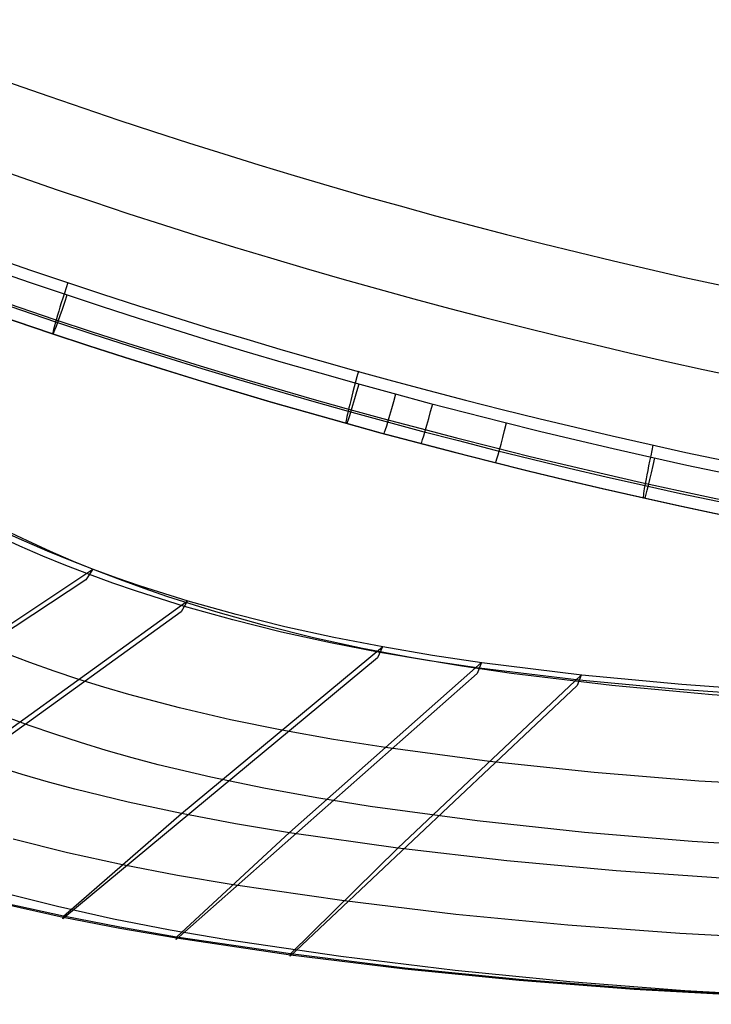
# Model space of a CAD drawing. Header units: millimetres. Extents: x -18.4 to 33.4, y -22 to 35.4.
# Tile 7 of 24: x -3.4 to 6.1, y -21.7 to -8.2. Entities that reach past the tile are written whole.
import ezdxf

# ---------------------------------------------------------------- set-up
doc = ezdxf.new("R2010")
doc.units = ezdxf.units.MM
doc.header["$MEASUREMENT"] = 0
doc.layers.add('Predefinito', color=18, linetype='Continuous', true_color=0x000000)

msp = doc.modelspace()

# ---------------------------------------------------------------- linework, layer by layer
at = {"layer": 'Predefinito'}
for p, q in [((-5.459, -17.728, 24.613), (-2.392, -15.702, 24.885)), ((-2.392, -15.702, 24.885), (-2.491, -15.845, 27.077)), ((-2.491, -15.845, 27.077), (-7.293, -19.018, 26.651)), ((-4.073, -18.284, 24.645), (-1.094, -16.136, 24.907)), ((-1.094, -16.136, 24.907), (-1.181, -16.284, 27.1)), ((-1.181, -16.284, 27.1), (-5.844, -19.646, 26.689)), ((-1.177, -19.048, 24.712), (1.577, -16.764, 24.954)), ((1.577, -16.764, 24.954), (1.509, -16.915, 27.147)), ((1.509, -16.915, 27.147), (-2.803, -20.49, 26.769)), ((0.302, -19.309, 24.747), (2.935, -16.981, 24.977)), ((2.935, -16.981, 24.977), (2.875, -17.13, 27.171)), ((2.875, -17.13, 27.171), (-1.249, -20.774, 26.81)), ((1.791, -19.521, 24.781), (4.303, -17.151, 25.001)), ((4.303, -17.151, 25.001), (4.247, -17.295, 27.195)), ((4.247, -17.295, 27.195), (0.314, -21.005, 26.851)), ((-2.797, -20.455, 26.37), (-1.177, -19.048, 24.712)), ((-1.244, -20.74, 26.411), (0.302, -19.309, 24.747)), ((0.317, -20.972, 26.452), (1.791, -19.521, 24.781)), ((-2.803, -20.49, 26.769), (-2.797, -20.455, 26.37)), ((-1.249, -20.774, 26.81), (-1.244, -20.74, 26.411)), ((0.314, -21.005, 26.851), (0.317, -20.972, 26.452))]:
    msp.add_line(p, q, dxfattribs=at)
at = {"layer": 'Predefinito', "extrusion": (-0.02615, -6.70595e-06, 0.999658)}
msp.add_lwpolyline([(21.652, 31.205), (21.651, 29.426), (21.666, 16.781), (21.665, 10.459), (21.568, 7.299), (21.479, 5.721), (21.358, 4.145), (21.202, 2.572), (21.01, 1.003), (20.779, -0.56), (20.645, -1.339), (20.494, -2.115), (20.323, -2.886), (20.129, -3.652), (20.021, -4.032), (19.906, -4.41), (19.782, -4.786), (19.65, -5.158), (19.509, -5.527), (19.357, -5.892), (19.195, -6.252), (19.022, -6.607), (18.931, -6.783), (18.836, -6.956), (18.739, -7.128), (18.639, -7.298), (18.535, -7.466), (18.428, -7.632), (18.317, -7.796), (18.204, -7.958), (18.086, -8.117), (17.965, -8.273), (17.841, -8.426), (17.713, -8.577), (17.582, -8.724), (17.447, -8.869), (17.309, -9.01), (17.167, -9.148), (17.023, -9.282), (16.875, -9.413), (16.724, -9.541), (16.57, -9.664), (16.413, -9.784), (16.253, -9.901), (16.091, -10.013), (15.925, -10.121), (15.758, -10.225), (15.587, -10.325), (15.414, -10.42), (15.239, -10.511), (15.061, -10.597), (14.881, -10.678), (14.699, -10.755), (14.514, -10.826), (14.328, -10.892), (14.14, -10.952), (13.95, -11.006), (13.759, -11.055), (13.566, -11.098), (13.372, -11.134), (13.177, -11.165), (12.981, -11.188), (12.882, -11.197), (12.784, -11.205), (12.685, -11.211), (12.586, -11.215), (12.488, -11.217), (12.389, -11.217), (12.29, -11.216), (12.191, -11.213), (12.093, -11.208), (11.994, -11.201), (11.896, -11.192), (11.798, -11.182), (11.7, -11.169), (11.602, -11.155), (11.505, -11.139), (11.408, -11.12), (11.31, -11.1), (11.213, -11.078), (11.116, -11.054), (11.02, -11.028), (10.925, -11), (10.83, -10.97), (10.735, -10.938), (10.642, -10.905)], dxfattribs=at)
at = {"layer": 'Predefinito', "extrusion": (-0.017454, 2.62662e-07, 0.999848)}
msp.add_lwpolyline([(17.643, 32.156), (17.643, 29.594), (17.617, 10.241), (17.512, 7.479), (17.421, 6.1), (17.296, 4.723), (17.131, 3.35), (17.031, 2.667), (16.916, 1.985), (16.786, 1.306), (16.639, 0.631), (16.473, -0.04), (16.286, -0.705), (16.078, -1.364), (15.965, -1.691), (15.847, -2.016), (15.723, -2.338), (15.593, -2.658), (15.456, -2.976), (15.314, -3.291), (15.166, -3.603), (15.011, -3.912), (14.851, -4.218), (14.684, -4.52), (14.51, -4.819), (14.329, -5.114), (14.142, -5.404), (13.947, -5.69), (13.745, -5.97), (13.536, -6.245), (13.318, -6.514), (13.093, -6.776), (12.86, -7.03), (12.618, -7.278), (12.494, -7.398), (12.368, -7.516), (12.24, -7.632), (12.11, -7.746), (11.978, -7.857), (11.843, -7.966), (11.707, -8.072), (11.568, -8.175), (11.428, -8.275), (11.285, -8.373), (11.141, -8.468), (10.994, -8.559), (10.821, -8.662)], dxfattribs=at)
at = {"layer": 'Predefinito', "extrusion": (-0.022106, -7.63506e-05, 0.999756)}
msp.add_lwpolyline([(19.753, 32.239), (19.743, 29.453), (19.696, 11.677), (19.617, 8.716), (19.547, 7.237), (19.45, 5.759), (19.322, 4.283), (19.158, 2.811), (18.955, 1.344), (18.835, 0.613), (18.7, -0.115), (18.547, -0.84), (18.374, -1.56), (18.278, -1.917), (18.177, -2.273), (18.068, -2.627), (17.953, -2.979), (17.831, -3.328), (17.7, -3.675), (17.562, -4.018), (17.415, -4.357), (17.259, -4.692), (17.094, -5.023), (16.919, -5.348), (16.735, -5.667), (16.54, -5.98), (16.336, -6.286), (16.121, -6.585), (16.011, -6.731), (15.897, -6.874), (15.781, -7.016), (15.663, -7.156), (15.542, -7.293), (15.419, -7.428), (15.294, -7.56), (15.166, -7.69), (15.036, -7.818), (14.904, -7.942), (14.77, -8.064), (14.633, -8.184), (14.494, -8.3), (14.353, -8.413), (14.21, -8.523), (14.065, -8.63), (13.918, -8.734), (13.769, -8.834), (13.617, -8.93), (13.464, -9.023), (13.309, -9.112), (13.152, -9.197), (12.993, -9.279), (12.833, -9.355), (12.671, -9.428), (12.508, -9.496), (12.373, -9.548), (12.238, -9.597), (12.101, -9.643), (11.964, -9.685), (11.827, -9.725), (11.689, -9.76), (11.55, -9.793), (11.411, -9.822)], dxfattribs=at)
at = {"layer": 'Predefinito'}
for points in [[(7.027, -17.445, 26.146), (5.649, -17.35, 26.122), (4.275, -17.223, 26.098), (2.905, -17.056, 26.074), (2.223, -16.954, 26.062), (1.543, -16.84, 26.05), (0.866, -16.709, 26.039), (0.193, -16.562, 26.027), (-0.475, -16.396, 26.015), (-1.137, -16.21, 26.004), (-1.793, -16.003, 25.992), (-2.118, -15.891, 25.987), (-2.441, -15.773, 25.981), (-2.762, -15.65, 25.975), (-3.08, -15.52, 25.97), (-3.395, -15.385, 25.964), (-3.708, -15.243, 25.959)], [(7.057, -17.38, 25.048), (5.682, -17.282, 25.025), (4.31, -17.152, 25.001), (2.943, -16.983, 24.977), (2.262, -16.881, 24.966), (1.585, -16.766, 24.954), (0.91, -16.636, 24.942), (0.24, -16.489, 24.931), (-0.426, -16.323, 24.919), (-1.086, -16.138, 24.908), (-1.738, -15.932, 24.896), (-2.062, -15.821, 24.891), (-2.383, -15.704, 24.885), (-2.701, -15.581, 24.879), (-3.017, -15.452, 24.874), (-3.331, -15.317, 24.868), (-3.641, -15.177, 24.863)], [(8.799, -18.757, 25.007), (5.917, -18.605, 24.949), (4.48, -18.487, 24.92), (3.047, -18.336, 24.891), (1.619, -18.145, 24.862), (0.908, -18.033, 24.848), (0.2, -17.906, 24.833), (-0.505, -17.763, 24.819), (-1.204, -17.601, 24.805), (-1.898, -17.417, 24.79), (-2.242, -17.317, 24.783), (-2.584, -17.21, 24.776), (-2.923, -17.097, 24.769), (-3.26, -16.977, 24.762), (-3.594, -16.849, 24.756)], [(6.286, -19.94, 24.885), (4.784, -19.833, 24.85), (3.285, -19.695, 24.816), (1.791, -19.522, 24.781), (0.302, -19.311, 24.747), (-0.439, -19.188, 24.73), (-1.177, -19.049, 24.713), (-1.911, -18.893, 24.696), (-2.64, -18.716, 24.679), (-3.001, -18.619, 24.67), (-3.361, -18.515, 24.662), (-3.718, -18.404, 24.654)], [(7.199, -20.777, 25.768), (5.658, -20.692, 25.73), (4.12, -20.577, 25.692), (2.585, -20.43, 25.654), (1.054, -20.247, 25.616), (-0.471, -20.025, 25.579), (-1.231, -19.896, 25.56), (-1.987, -19.751, 25.541), (-2.739, -19.588, 25.523), (-3.486, -19.402, 25.504)], [(6.607, -21.549, 26.816), (5.03, -21.459, 26.774), (3.455, -21.338, 26.733), (1.883, -21.182, 26.692), (0.316, -20.989, 26.651), (-1.247, -20.757, 26.61), (-2.025, -20.623, 26.59), (-2.8, -20.472, 26.57), (-3.571, -20.302, 26.549)], [(6.607, -21.536, 26.616), (5.03, -21.445, 26.575), (3.455, -21.323, 26.534), (1.884, -21.166, 26.493), (0.317, -20.973, 26.452), (-1.245, -20.741, 26.411), (-2.023, -20.606, 26.391), (-2.797, -20.456, 26.371), (-3.568, -20.285, 26.35)]]:
    msp.add_polyline3d(points, dxfattribs=at)
at = {"layer": 'Predefinito', "extrusion": (-0.023333, -7.24378e-12, 0.999728)}
msp.add_arc((-65.898, 23.283, 8.168), 79.519, 338.66234, 1.9158, dxfattribs=at)
at = {"layer": 'Predefinito', "extrusion": (-0.023333, 9.16246e-12, 0.999728)}
msp.add_arc((-65.897, 23.285, 7.786), 80.697, 338.66385, 1.9109, dxfattribs=at)
at = {"layer": 'Predefinito', "extrusion": (-0.023333, -2.76178e-07, 0.999728)}
msp.add_arc((-65.897, 23.288, 7.408), 81.862, 338.66462, 1.90546, dxfattribs=at)
at = {"layer": 'Predefinito', "extrusion": (-0.023333, -1.37997e-11, 0.999728)}
msp.add_arc((-65.897, 23.298, 5.668), 82.039, 338.6655, 1.90464, dxfattribs=at)
at = {"layer": 'Predefinito', "extrusion": (-0.023333, 1.85283e-10, 0.999728)}
msp.add_arc((-65.897, 23.29, 7.041), 82.397, 338.66595, 1.90407, dxfattribs=at)
at = {"layer": 'Predefinito', "extrusion": (-0.023333, 1.34983e-11, 0.999728)}
msp.add_arc((-65.897, 23.297, 5.814), 82.436, 338.66598, 1.90365, dxfattribs=at)
at = {"layer": 'Predefinito', "extrusion": (-0.023333, 1.90825e-10, 0.999728)}
msp.add_arc((-65.897, 23.293, 6.468), 82.6, 338.66619, 1.90324, dxfattribs=at)
at = {"layer": 'Predefinito', "extrusion": (-0.023333, 1.35187e-11, 0.999728)}
msp.add_arc((-65.897, 23.294, 6.319), 82.6, 338.66618, 1.90325, dxfattribs=at)
at = {"layer": 'Predefinito', "extrusion": (-0.023333, -9.51602e-13, 0.999728)}
msp.add_arc((-65.897, 23.295, 6.168), 82.6, 338.66618, 1.90324, dxfattribs=at)
at = {"layer": 'Predefinito', "extrusion": (0.948488, -0.315586, 0.027868)}
msp.add_arc((-11.753, 6.341, 1.323), 1.011, 106.1283, 178.5503, dxfattribs=at)
at = {"layer": 'Predefinito', "extrusion": (0.948479, -0.315612, 0.027866)}
msp.add_arc((-12.228, 6.104, 1.321), 0.534, 184.0225, 273.4914, dxfattribs=at)
at = {"layer": 'Predefinito', "extrusion": (0.96314, -0.267507, 0.028296)}
msp.add_arc((-11.9, 6.332, 4.886), 1.011, 106.0634, 178.4662, dxfattribs=at)
at = {"layer": 'Predefinito', "extrusion": (0.963159, -0.267441, 0.028297)}
msp.add_arc((-12.376, 6.096, 4.891), 0.534, 183.9391, 273.4314, dxfattribs=at)
at = {"layer": 'Predefinito', "extrusion": (0.964837, -0.261315, 0.028346)}
msp.add_arc((-12.407, 6.095, 5.336), 0.534, 183.9285, 273.4237, dxfattribs=at)
at = {"layer": 'Predefinito', "extrusion": (0.966479, -0.25517, 0.028395)}
msp.add_arc((-12.442, 6.094, 5.781), 0.534, 183.9178, 273.4161, dxfattribs=at)
at = {"layer": 'Predefinito', "extrusion": (0.969651, -0.242829, 0.028488)}
msp.add_arc((-12.519, 6.091, 6.669), 0.534, 183.8965, 273.4007, dxfattribs=at)
at = {"layer": 'Predefinito', "extrusion": (0.975499, -0.218128, 0.028658)}
msp.add_arc((-12.23, 6.322, 8.428), 1.011, 105.9962, 178.3798, dxfattribs=at)
at = {"layer": 'Predefinito', "extrusion": (0.975538, -0.217957, 0.028661)}
msp.add_arc((-12.708, 6.087, 8.44), 0.534, 183.8534, 273.3696, dxfattribs=at)

doc.saveas('drawing.dxf')
